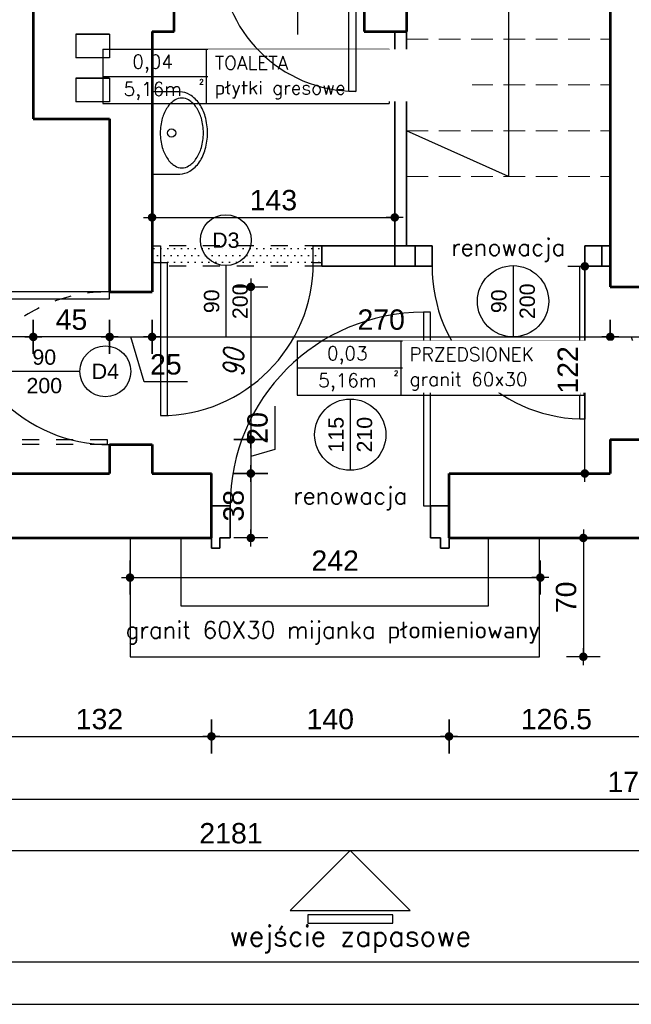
# Model space of a CAD drawing. Header units: millimetres. Extents: x 11979 to 37895, y 18730 to 47884.
# Tile 228 of 256: x 35098 to 35458, y 43412 to 43992. Entities that reach past the tile are written whole.
import ezdxf
from ezdxf.enums import TextEntityAlignment as Align

# ---------------------------------------------------------------- set-up
doc = ezdxf.new("R2010")
doc.units = ezdxf.units.MM
for name, pattern in [('4002', [2, 1, -1]), ('901', [0]), ('DASHED', [19.05, 12.7, -6.35])]:
    doc.linetypes.add(name, pattern=pattern)
for name, color, linetype in [('-LI-WIDOK', 2, 'Continuous'), ('-RAMKA', 2, 'Continuous'), ('-WYMIAR', 8, 'Continuous'), ('_drzwi łuk', 1, 'Continuous'), ('_PROJEKTOWANE', 5, 'Continuous'), ('drzwi łuk', 1, 'Continuous'), ('PROJEKTOWANE', 5, 'Continuous')]:
    doc.layers.add(name, color=color, linetype=linetype)
for name, color, linetype, lineweight in [('-ŚCIANY DZIAŁOWE', 3, 'Continuous', 35), ('-ŚCIANY NOŚNE', 4, 'Continuous', 53), ('CIENKA', 1, '901', 18), ('CIENKA - OPISY', 2, 'Continuous', 25)]:
    doc.layers.add(name, color=color, linetype=linetype, lineweight=lineweight)
doc.layers.add('DO USU', color=7, linetype='Continuous', true_color=0x969696)
doc.layers.add('ISTN. BUD', color=253, linetype='Continuous', true_color=0x828282)
doc.styles.add('ARIAL', font='arial.ttf', dxfattribs={"height": 0.5})
doc.styles.add('DYBY-KURSYWA-0-8-K', font='ROMANS.SHX', dxfattribs={"width": 0.8, "oblique": 15})
doc.styles.add('SIMPLEX', font='simplex')
doc.styles.get("Standard").update_dxf_attribs({"font": 'arial.ttf'})
doc.dimstyles.new('CZA-KROPKA-50', dxfattribs={"dimtxt": 12, "dimasz": 1, "dimexe": 2, "dimexo": 25, "dimgap": 4, "dimtad": 1, "dimdec": 1, "dimrnd": 0.5, "dimzin": 9, "dimdsep": 46, "dimtxsty": 'Standard', "dimblk": 'CZA-KROPKA', "dimblk1": 'CZA-KROPKA', "dimblk2": 'CZA-KROPKA', "dimsah": 1, "dimcen": -20, "dimse1": 1, "dimse2": 1, "dimclrd": 8, "dimclre": 8, "dimclrt": 9, "dimadec": 0, "dimazin": 0, "dimtfac": 1, "dimtdec": 1, "dimtmove": 1, "dimatfit": 3, "dimldrblk": 'CZA-KROPKA', "dimfxl": 1, "dimtolj": 1, "dimtzin": 9, "dimarcsym": 0})
doc.dimstyles.new('PROJ. CZA-KROPKA-50', dxfattribs={"dimtxt": 12, "dimasz": 1, "dimexe": 2, "dimexo": 25, "dimgap": 4, "dimtad": 1, "dimdec": 1, "dimrnd": 0.5, "dimzin": 9, "dimdsep": 46, "dimtxsty": 'DYBY-KURSYWA-0-8-K', "dimblk1": 'CZA-KROPKA', "dimblk2": 'CZA-KROPKA', "dimsah": 1, "dimcen": -20, "dimse1": 1, "dimse2": 1, "dimclrd": 170, "dimclre": 170, "dimclrt": 170, "dimadec": 0, "dimazin": 0, "dimtfac": 1, "dimtdec": 1, "dimtix": 1, "dimtmove": 1, "dimatfit": 3, "dimldrblk": 'CZA-KROPKA', "dimfxl": 0, "dimfxlon": 1, "dimtvp": 8, "dimtolj": 1, "dimtzin": 1, "dimlwd": -1, "dimlwe": -1, "dimarcsym": 0})

# ---------------------------------------------------------------- blocks, each defined once
blk = doc.blocks.new('CZA-KROPKA')
at = {"layer": '-WYMIAR', "linetype": 'ByBlock'}
for p, q in [((0, 10), (0, -10)), ((5, 0), (-5, 0))]:
    blk.add_line(p, q, dxfattribs=at)
at = {"layer": '-WYMIAR', "linetype": 'ByBlock', "const_width": 2.5}
blk.add_lwpolyline([(-1.25, 0, 1), (1.25, 0, 1)], format="xyb", close=True, dxfattribs=at)
blk = doc.blocks.new('*D2703')
at = {"layer": '-LI-WIDOK', "color": 8, "lineweight": -2}
for p, q in [((35151.93, 43804.93), (35174.93, 43804.93)), ((35171.34, 43778.55), (35163.43, 43804.93)), ((35196.82, 43778.55), (35171.34, 43778.55))]:
    blk.add_line(p, q, dxfattribs=at)
at = {"layer": 'Defpoints', "color": 0}
for p in [(35150.93, 43834.43), (35175.93, 43834.43), (35175.93, 43804.93)]:
    blk.add_point(p, dxfattribs=at)
at = {"layer": '-LI-WIDOK', "color": 8, "lineweight": -2, "rotation": 180}
blk.add_blockref('CZA-KROPKA', (35150.93, 43804.93), dxfattribs=at)
at = {"layer": '-LI-WIDOK', "color": 8, "lineweight": -2}
blk.add_blockref('CZA-KROPKA', (35175.93, 43804.93), dxfattribs=at)
at = {"layer": '-LI-WIDOK', "color": 9, "insert": (35184.08, 43788.68), "char_height": 12, "attachment_point": 5}
blk.add_mtext('\\A1;25', dxfattribs=at)
blk = doc.blocks.new('*D2704')
at = {"layer": '-LI-WIDOK', "color": 8, "lineweight": -2}
blk.add_line((35176.93, 43804.94), (35444.93, 43804.94), dxfattribs=at)
at = {"layer": 'Defpoints', "color": 0}
for p in [(35175.93, 43834.44), (35445.93, 43834.54), (35445.93, 43804.94)]:
    blk.add_point(p, dxfattribs=at)
at = {"layer": '-LI-WIDOK', "color": 8, "lineweight": -2, "rotation": 180}
blk.add_blockref('CZA-KROPKA', (35175.93, 43804.94), dxfattribs=at)
at = {"layer": '-LI-WIDOK', "color": 8, "lineweight": -2}
blk.add_blockref('CZA-KROPKA', (35445.93, 43804.94), dxfattribs=at)
at = {"layer": '-LI-WIDOK', "color": 9, "insert": (35310.93, 43815.06), "char_height": 12, "attachment_point": 5}
blk.add_mtext('\\A1;270', dxfattribs=at)
blk = doc.blocks.new('*D2705')
at = {"layer": '-LI-WIDOK', "color": 8, "lineweight": -2}
for p, q in [((35446.93, 43804.93), (35469.93, 43804.93)), ((35466.34, 43778.55), (35458.43, 43804.93)), ((35491.82, 43778.55), (35466.34, 43778.55))]:
    blk.add_line(p, q, dxfattribs=at)
at = {"layer": 'Defpoints', "color": 0}
for p in [(35445.93, 43834.54), (35470.93, 43834.54), (35470.93, 43804.93)]:
    blk.add_point(p, dxfattribs=at)
at = {"layer": '-LI-WIDOK', "color": 8, "lineweight": -2, "rotation": 180}
blk.add_blockref('CZA-KROPKA', (35445.93, 43804.93), dxfattribs=at)
at = {"layer": '-LI-WIDOK', "color": 8, "lineweight": -2}
blk.add_blockref('CZA-KROPKA', (35470.93, 43804.93), dxfattribs=at)
at = {"layer": '-LI-WIDOK', "color": 9, "insert": (35479.08, 43788.68), "char_height": 12, "attachment_point": 5}
blk.add_mtext('\\A1;25', dxfattribs=at)
blk = doc.blocks.new('*D2711')
at = {"layer": 'Defpoints', "color": 0}
for p in [(35175.93, 43834.43), (35175.93, 43744.44), (35234.12, 43744.44)]:
    blk.add_point(p, dxfattribs=at)
at = {"layer": 'PROJEKTOWANE', "color": 170}
blk.add_line((35234.12, 43833.43), (35234.12, 43745.44), dxfattribs=at)
for p, rotation in [((35234.12, 43834.43), 90), ((35234.12, 43744.44), 270)]:
    blk.add_blockref('CZA-KROPKA', p, dxfattribs=dict(at, rotation=rotation))
at = {"layer": 'PROJEKTOWANE', "color": 170, "insert": (35224.07, 43789.43), "char_height": 12, "attachment_point": 5, "rotation": 90, "style": 'DYBY-KURSYWA-0-8-K'}
blk.add_mtext('\\A1;90', dxfattribs=at)
blk = doc.blocks.new('*D2712')
at = {"layer": '-LI-WIDOK', "color": 8, "lineweight": -2}
for p, q in [((35248.25, 43764.02), (35248.25, 43738.67)), ((35234.12, 43743.44), (35234.12, 43725.43)), ((35248.25, 43738.67), (35234.12, 43734.43))]:
    blk.add_line(p, q, dxfattribs=at)
at = {"layer": 'Defpoints', "color": 0}
for p in [(35175.93, 43744.44), (35175.93, 43724.43), (35234.12, 43724.43)]:
    blk.add_point(p, dxfattribs=at)
at = {"layer": '-LI-WIDOK', "color": 8, "lineweight": -2}
for p, rotation in [((35234.12, 43744.44), 90), ((35234.12, 43724.43), 270)]:
    blk.add_blockref('CZA-KROPKA', p, dxfattribs=dict(at, rotation=rotation))
at = {"layer": '-LI-WIDOK', "color": 9, "insert": (35238.12, 43751.35), "char_height": 12, "attachment_point": 5, "rotation": 90}
blk.add_mtext('\\A1;20', dxfattribs=at)
blk = doc.blocks.new('*D2713')
at = {"layer": '-LI-WIDOK', "color": 8, "lineweight": -2}
blk.add_line((35234.12, 43723.43), (35234.12, 43687.43), dxfattribs=at)
at = {"layer": 'Defpoints', "color": 0}
for p in [(35175.93, 43724.43), (35144.93, 43686.43), (35234.12, 43686.43)]:
    blk.add_point(p, dxfattribs=at)
at = {"layer": '-LI-WIDOK', "color": 8, "lineweight": -2}
for p, rotation in [((35234.12, 43724.43), 90), ((35234.12, 43686.43), 270)]:
    blk.add_blockref('CZA-KROPKA', p, dxfattribs=dict(at, rotation=rotation))
at = {"layer": '-LI-WIDOK', "color": 9, "insert": (35223.99, 43705.43), "char_height": 12, "attachment_point": 5, "rotation": 90}
blk.add_mtext('\\A1;38', dxfattribs=at)
blk = doc.blocks.new('*D2741')
at = {"layer": '-LI-WIDOK', "color": 8, "lineweight": -2}
blk.add_line((36466.9, 45107.43), (36466.9, 43687.43), dxfattribs=at)
at = {"layer": 'Defpoints', "color": 0}
for p in [(35203.4, 45108.43), (36312.93, 43686.43), (36466.9, 43686.43)]:
    blk.add_point(p, dxfattribs=at)
at = {"layer": '-LI-WIDOK', "color": 8, "lineweight": -2}
for p, rotation in [((36466.9, 45108.43), 90), ((36466.9, 43686.43), 270)]:
    blk.add_blockref('CZA-KROPKA', p, dxfattribs=dict(at, rotation=rotation))
at = {"layer": '-LI-WIDOK', "color": 9, "insert": (36456.87, 44397.43), "char_height": 12, "attachment_point": 5, "rotation": 90}
blk.add_mtext('\\A1;1422', dxfattribs=at)
blk = doc.blocks.new('*D2762')
at = {"layer": '-LI-WIDOK', "color": 8, "lineweight": -2}
blk.add_line((34613.93, 43532.46), (36311.93, 43532.46), dxfattribs=at)
at = {"layer": 'Defpoints', "color": 0}
for p in [(34612.93, 43960.47), (36312.93, 43636.47), (36312.93, 43532.46)]:
    blk.add_point(p, dxfattribs=at)
at = {"layer": '-LI-WIDOK', "color": 8, "lineweight": -2, "rotation": 180}
blk.add_blockref('CZA-KROPKA', (34612.93, 43532.46), dxfattribs=at)
at = {"layer": '-LI-WIDOK', "color": 8, "lineweight": -2}
blk.add_blockref('CZA-KROPKA', (36312.93, 43532.46), dxfattribs=at)
at = {"layer": '-LI-WIDOK', "color": 9, "insert": (35462.93, 43542.59), "char_height": 12, "attachment_point": 5}
blk.add_mtext('\\A1;1700', dxfattribs=at)
blk = doc.blocks.new('*D2763')
at = {"layer": '-LI-WIDOK', "color": 8, "lineweight": -2}
blk.add_line((34132.93, 43502.2), (36311.93, 43502.2), dxfattribs=at)
at = {"layer": 'Defpoints', "color": 0}
for p in [(34131.93, 43960.47), (36312.93, 43636.47), (36312.93, 43502.2)]:
    blk.add_point(p, dxfattribs=at)
at = {"layer": '-LI-WIDOK', "color": 8, "lineweight": -2, "rotation": 180}
blk.add_blockref('CZA-KROPKA', (34131.93, 43502.2), dxfattribs=at)
at = {"layer": '-LI-WIDOK', "color": 8, "lineweight": -2}
blk.add_blockref('CZA-KROPKA', (36312.93, 43502.2), dxfattribs=at)
at = {"layer": '-LI-WIDOK', "color": 9, "insert": (35222.43, 43512.33), "char_height": 12, "attachment_point": 5}
blk.add_mtext('\\A1;2181', dxfattribs=at)
blk = doc.blocks.new('*D2764')
at = {"layer": '-LI-WIDOK', "color": 8, "lineweight": -2}
blk.add_line((35104.93, 43804.93), (34651.93, 43804.93), dxfattribs=at)
at = {"layer": 'Defpoints', "color": 0}
for p in [(34650.93, 43933.43), (34650.93, 43804.93), (35105.93, 43804.93)]:
    blk.add_point(p, dxfattribs=at)
at = {"layer": '-LI-WIDOK', "color": 8, "lineweight": -2, "rotation": 180}
blk.add_blockref('CZA-KROPKA', (34650.93, 43804.93), dxfattribs=at)
at = {"layer": '-LI-WIDOK', "color": 8, "lineweight": -2}
blk.add_blockref('CZA-KROPKA', (35105.93, 43804.93), dxfattribs=at)
at = {"layer": '-LI-WIDOK', "color": 9, "insert": (34878.43, 43815.03), "char_height": 12, "attachment_point": 5}
blk.add_mtext('\\A1;455', dxfattribs=at)
blk = doc.blocks.new('*D2783')
at = {"layer": '-LI-WIDOK', "color": 8, "lineweight": -2}
blk.add_line((35149.93, 43804.93), (35106.93, 43804.93), dxfattribs=at)
at = {"layer": 'Defpoints', "color": 0}
for p in [(35105.93, 43933.43), (35150.93, 43933.43), (35105.93, 43804.93)]:
    blk.add_point(p, dxfattribs=at)
at = {"layer": '-LI-WIDOK', "color": 8, "lineweight": -2, "rotation": 180}
blk.add_blockref('CZA-KROPKA', (35105.93, 43804.93), dxfattribs=at)
at = {"layer": '-LI-WIDOK', "color": 8, "lineweight": -2}
blk.add_blockref('CZA-KROPKA', (35150.93, 43804.93), dxfattribs=at)
at = {"layer": '-LI-WIDOK', "color": 9, "insert": (35128.43, 43815.03), "char_height": 12, "attachment_point": 5}
blk.add_mtext('\\A1;45', dxfattribs=at)
blk = doc.blocks.new('*D2795')
at = {"layer": 'Defpoints', "color": 0}
for p in [(35430.93, 43846.55), (35445.93, 43846.55), (35445.93, 43724.43)]:
    blk.add_point(p, dxfattribs=at)
at = {"layer": 'PROJEKTOWANE', "color": 8, "lineweight": -2}
blk.add_line((35430.93, 43725.43), (35430.93, 43845.55), dxfattribs=at)
for p, rotation in [((35430.93, 43846.55), 90), ((35430.93, 43724.43), 270)]:
    blk.add_blockref('CZA-KROPKA', p, dxfattribs=dict(at, rotation=rotation))
at = {"layer": 'PROJEKTOWANE', "color": 9, "insert": (35420.9, 43785.49), "char_height": 12, "attachment_point": 5, "rotation": 90, "bg_fill": 3, "box_fill_scale": 1.1, "bg_fill_color": 257, "bg_fill_transparency": 0}
blk.add_mtext('\\A1;122', dxfattribs=at)
blk = doc.blocks.new('*D2796')
at = {"layer": 'Defpoints', "color": 0}
for p in [(35318.93, 43875.35), (35318.93, 43846.54), (35175.93, 43834.43)]:
    blk.add_point(p, dxfattribs=at)
at = {"layer": 'PROJEKTOWANE', "color": 8, "lineweight": -2}
blk.add_line((35176.93, 43875.35), (35317.93, 43875.35), dxfattribs=at)
at = {"layer": 'PROJEKTOWANE', "color": 8, "lineweight": -2, "rotation": 180}
blk.add_blockref('CZA-KROPKA', (35175.93, 43875.35), dxfattribs=at)
at = {"layer": 'PROJEKTOWANE', "color": 8, "lineweight": -2}
blk.add_blockref('CZA-KROPKA', (35318.93, 43875.35), dxfattribs=at)
at = {"layer": 'PROJEKTOWANE', "color": 9, "insert": (35247.43, 43885.48), "char_height": 12, "attachment_point": 5, "bg_fill": 3, "box_fill_scale": 1.1, "bg_fill_color": 257, "bg_fill_transparency": 0}
blk.add_mtext('\\A1;143', dxfattribs=at)
blk = doc.blocks.new('*D2541')
at = {"layer": '_PROJEKTOWANE', "color": 8, "lineweight": -2}
blk.add_line((35430.06, 43685.43), (35430.06, 43617.43), dxfattribs=at)
at = {"layer": 'Defpoints', "color": 0}
for p in [(35404.21, 43686.43), (35404.21, 43616.43), (35430.06, 43616.43)]:
    blk.add_point(p, dxfattribs=at)
at = {"layer": '_PROJEKTOWANE', "color": 8, "lineweight": -2}
for p, rotation in [((35430.06, 43686.43), 90), ((35430.06, 43616.43), 270)]:
    blk.add_blockref('CZA-KROPKA', p, dxfattribs=dict(at, rotation=rotation))
at = {"layer": '_PROJEKTOWANE', "color": 9, "insert": (35419.94, 43651.43), "char_height": 12, "attachment_point": 5, "rotation": 90}
blk.add_mtext('\\A1;70', dxfattribs=at)
blk = doc.blocks.new('rfterfa')
at = {"layer": 'PROJEKTOWANE'}
for p, q in [((13868.74, 23896.51), (13868.74, 23880.18)), ((13917.14, 23896.51), (13868.74, 23896.51)), ((13917.14, 23880.18), (13917.14, 23896.51))]:
    blk.add_line(p, q, dxfattribs=at)
blk.add_lwpolyline([(13913.51, 23878.97, 0.138474), (13912.38, 23882.95, 0.107069), (13908.02, 23887.51, 0.080452), (13901.58, 23890.49, 0.068264), (13892.94, 23891.67, 0.068264), (13884.29, 23890.49, 0.080452), (13877.86, 23887.51, 0.107069), (13873.49, 23882.95, 0.138474), (13872.37, 23878.97, 0.138474), (13873.49, 23874.98, 0.107069), (13877.86, 23870.43, 0.080452), (13884.29, 23867.45, 0.068264), (13892.94, 23866.26, 0.068264), (13901.58, 23867.45, 0.080452), (13908.02, 23870.43, 0.107069), (13912.38, 23874.98, 0.138474)], format="xyb", close=True, dxfattribs=at)
blk.add_lwpolyline([(13868.74, 23880.18, 0.138474), (13870.4, 23874.3, 0.107069), (13875.83, 23868.63, 0.080452), (13883.32, 23865.16, 0.068264), (13892.94, 23863.84, 0.068264), (13902.56, 23865.16, 0.080452), (13910.05, 23868.63, 0.107069), (13915.48, 23874.3, 0.138474), (13917.14, 23880.18, 0.138474)], format="xyb", dxfattribs=at)
blk.add_circle((13892.94, 23885.02), 2.42, dxfattribs=at)
blk = doc.blocks.new('RAMAMAMA')
at = {"layer": '-RAMKA', "color": 2}
blk.add_line((11539.16, 25681.74), (14889.16, 25681.74), dxfattribs=at)
at = {"layer": '-RAMKA', "color": 8}
blk.add_line((11414.16, 25656.74), (14914.16, 25656.74), dxfattribs=at)
blk = doc.blocks.new('*D2660')
at = {"layer": '_PROJEKTOWANE', "color": 8, "lineweight": -2}
blk.add_line((35079.93, 43569.48), (35209.93, 43569.48), dxfattribs=at)
at = {"layer": 'Defpoints', "color": 0}
for p in [(35078.93, 43686.43), (35210.93, 43686.43), (35210.93, 43569.48)]:
    blk.add_point(p, dxfattribs=at)
at = {"layer": '_PROJEKTOWANE', "color": 8, "lineweight": -2, "rotation": 180}
blk.add_blockref('CZA-KROPKA', (35078.93, 43569.48), dxfattribs=at)
at = {"layer": '_PROJEKTOWANE', "color": 8, "lineweight": -2}
blk.add_blockref('CZA-KROPKA', (35210.93, 43569.48), dxfattribs=at)
at = {"layer": '_PROJEKTOWANE', "color": 9, "insert": (35144.93, 43579.61), "char_height": 12, "attachment_point": 5}
blk.add_mtext('\\A1;132', dxfattribs=at)
blk = doc.blocks.new('*D2661')
at = {"layer": '_PROJEKTOWANE', "color": 8, "lineweight": -2}
blk.add_line((35211.93, 43569.48), (35349.93, 43569.48), dxfattribs=at)
at = {"layer": 'Defpoints', "color": 0}
for p in [(35210.93, 43686.43), (35350.93, 43686.43), (35350.93, 43569.48)]:
    blk.add_point(p, dxfattribs=at)
at = {"layer": '_PROJEKTOWANE', "color": 8, "lineweight": -2, "rotation": 180}
blk.add_blockref('CZA-KROPKA', (35210.93, 43569.48), dxfattribs=at)
at = {"layer": '_PROJEKTOWANE', "color": 8, "lineweight": -2}
blk.add_blockref('CZA-KROPKA', (35350.93, 43569.48), dxfattribs=at)
at = {"layer": '_PROJEKTOWANE', "color": 9, "insert": (35280.93, 43579.61), "char_height": 12, "attachment_point": 5}
blk.add_mtext('\\A1;140', dxfattribs=at)
blk = doc.blocks.new('*D2662')
at = {"layer": '_PROJEKTOWANE', "color": 8, "lineweight": -2}
blk.add_line((35351.93, 43569.48), (35476.43, 43569.48), dxfattribs=at)
at = {"layer": 'Defpoints', "color": 0}
for p in [(35350.93, 43686.43), (35477.43, 43686.43), (35477.43, 43569.48)]:
    blk.add_point(p, dxfattribs=at)
at = {"layer": '_PROJEKTOWANE', "color": 8, "lineweight": -2, "rotation": 180}
blk.add_blockref('CZA-KROPKA', (35350.93, 43569.48), dxfattribs=at)
at = {"layer": '_PROJEKTOWANE', "color": 8, "lineweight": -2}
blk.add_blockref('CZA-KROPKA', (35477.43, 43569.48), dxfattribs=at)
at = {"layer": '_PROJEKTOWANE', "color": 9, "insert": (35414.18, 43579.61), "char_height": 12, "attachment_point": 5}
blk.add_mtext('\\A1;126.5', dxfattribs=at)

msp = doc.modelspace()

# ---------------------------------------------------------------- linework, layer by layer
at = {"layer": '-LI-WIDOK'}
for p, q in [((35130.93, 43983.43), (35150.93, 43983.43)), ((35150.93, 43983.43), (35130.93, 43983.43)), ((35130.93, 43983.43), (35130.93, 43969.43)), ((35150.93, 43983.43), (35150.93, 43969.43)), ((35150.93, 43969.43), (35130.93, 43969.43)), ((35130.93, 43957.43), (35150.93, 43957.43)), ((35150.93, 43957.43), (35130.93, 43957.43)), ((35130.93, 43957.43), (35130.93, 43943.43)), ((35150.93, 43957.43), (35150.93, 43943.43)), ((35150.93, 43943.43), (35130.93, 43943.43)), ((35427.93, 43756.55), (35427.93, 43846.55)), ((35427.93, 43846.55), (35430.93, 43846.55)), ((35430.93, 43846.55), (35430.93, 43766.55)), ((35430.93, 43846.55), (35430.93, 43756.55)), ((35339.93, 43819.43), (35335.93, 43819.43)), ((35335.93, 43819.43), (35335.93, 43705.43)), ((35339.93, 43705.43), (35339.93, 43819.36)), ((35430.93, 43756.55), (35427.93, 43756.55)), ((35335.93, 43705.43), (35339.93, 43705.43))]:
    msp.add_line(p, q, dxfattribs=at)
for points in [[(35162.93, 43686.43), (35162.93, 43616.43), (35404.21, 43616.43), (35404.21, 43686.43)], [(35192.93, 43686.43), (35192.93, 43646.43), (35374.21, 43646.43), (35374.21, 43686.43)]]:
    msp.add_lwpolyline(points, dxfattribs=at)
for points in [[(35292.71, 43502.25), (35257.36, 43466.89), (35328.07, 43466.89), (35328.07, 43466.89)], [(35267.71, 43459.39), (35317.71, 43459.39), (35317.71, 43464.39), (35267.71, 43464.39)]]:
    msp.add_lwpolyline(points, close=True, dxfattribs=at)
at = {"layer": '-ŚCIANY DZIAŁOWE'}
for p, q in [((35318.93, 43984.93), (35318.93, 43846.54)), ((35325.93, 43984.93), (35325.93, 43858.55)), ((35275.93, 43858.55), (35340.92, 43858.55)), ((35330.92, 43846.54), (35330.92, 43858.55)), ((35340.92, 43846.54), (35340.92, 43858.55)), ((35430.93, 43858.55), (35445.93, 43858.55)), ((35430.93, 43846.55), (35430.93, 43858.55)), ((35440.93, 43846.55), (35440.93, 43858.55)), ((35275.93, 43846.54), (35340.92, 43846.54)), ((35430.93, 43846.55), (35445.93, 43846.55)), ((35221.93, 43705.43), (35210.93, 43705.43)), ((35221.93, 43686.43), (35221.93, 43705.43)), ((35339.93, 43686.43), (35339.93, 43705.43)), ((35339.93, 43705.43), (35350.93, 43705.43)), ((35210.93, 43686.43), (35210.93, 43680.43)), ((35215.93, 43680.43), (35215.93, 43686.43)), ((35215.93, 43686.43), (35221.93, 43686.43)), ((35345.93, 43686.43), (35339.93, 43686.43)), ((35345.93, 43680.43), (35345.93, 43686.43)), ((35350.93, 43686.43), (35350.93, 43680.43)), ((35210.93, 43680.43), (35215.93, 43680.43)), ((35350.93, 43680.43), (35345.93, 43680.43))]:
    msp.add_line(p, q, dxfattribs=at)
at = {"layer": '-ŚCIANY NOŚNE'}
for p, q in [((35445.93, 44112.43), (35445.93, 43834.54)), ((35188.93, 43984.93), (35188.93, 44092.43)), ((35300.93, 44092.43), (35300.93, 43984.93)), ((35325.93, 44092.43), (35325.93, 43984.93)), ((35105.93, 44085.43), (35105.93, 43933.43)), ((35175.93, 43984.93), (35175.93, 43831.44)), ((35175.93, 43984.93), (35188.93, 43984.93)), ((35300.93, 43984.93), (35325.93, 43984.93)), ((35105.93, 43933.43), (35150.93, 43933.43)), ((35150.93, 43933.43), (35150.93, 43831.44)), ((35445.93, 43834.54), (35470.93, 43834.54)), ((35150.93, 43831.44), (35175.93, 43831.44)), ((35150.93, 43741.44), (35150.93, 43724.43)), ((35150.93, 43741.44), (35175.93, 43741.44)), ((35175.93, 43741.44), (35175.93, 43724.43)), ((35445.93, 43744.54), (35445.93, 43724.43)), ((35445.93, 43744.54), (35470.93, 43744.54)), ((35078.93, 43724.43), (35150.93, 43724.43)), ((35175.93, 43724.43), (35210.93, 43724.43)), ((35210.93, 43686.43), (35210.93, 43724.43)), ((35350.93, 43724.43), (35445.93, 43724.43)), ((35350.93, 43686.43), (35350.93, 43724.43)), ((35078.93, 43686.43), (35210.93, 43686.43)), ((35350.93, 43686.43), (35477.43, 43686.43))]:
    msp.add_line(p, q, dxfattribs=at)
at = {"layer": '_drzwi łuk'}
for centre, radius, start, end in [((35430.93, 43846.55), 90.01, 180.00234, 268.08841), ((35335.93, 43705.43), 114, 90, 180)]:
    msp.add_arc(centre, radius, start, end, dxfattribs=at)
at = {"layer": 'CIENKA', "linetype": 'DASHED'}
for p, q in [((35325.93, 43980.43), (35445.93, 43980.43)), ((35325.93, 43953.43), (35445.93, 43953.43)), ((35325.93, 43926.43), (35445.93, 43926.43)), ((35325.93, 43899.43), (35445.93, 43899.43))]:
    msp.add_line(p, q, dxfattribs=at)
at = {"layer": 'CIENKA - OPISY'}
for p, q in [((35385.93, 44034.43), (35385.93, 43899.43)), ((35385.93, 43899.43), (35325.93, 43926.43))]:
    msp.add_line(p, q, dxfattribs=at)
at = {"layer": 'DO USU', "linetype": '4002', "ltscale": 10}
for p, q in [((35059.43, 43744.43), (35149.43, 43744.43)), ((35149.43, 43741.43), (35059.43, 43741.43)), ((35149.43, 43741.43), (35069.43, 43741.43)), ((35149.43, 43744.43), (35149.43, 43741.43))]:
    msp.add_line(p, q, dxfattribs=at)
msp.add_arc((35149.45, 43741.42), 90.03, 90.97141, 178.08249, dxfattribs=at)
at = {"layer": 'drzwi łuk', "ltscale": 0.5}
for p, q in [((35146.82, 43974.46), (35315.67, 43974.46)), ((35146.82, 43974.46), (35146.82, 43942.46)), ((35207.89, 43974.46), (35207.89, 43942.46)), ((35315.67, 43974.46), (35315.67, 43942.46)), ((35146.82, 43958.46), (35315.67, 43958.46)), ((35146.82, 43942.46), (35315.67, 43942.46)), ((35261.51, 43802.67), (35261.51, 43770.67)), ((35322.58, 43802.67), (35322.58, 43770.67))]:
    msp.add_line(p, q, dxfattribs=at)
at = {"layer": 'PROJEKTOWANE'}
for p, q in [((35261.61, 44025.11), (35261.61, 43983.11)), ((35388.63, 43846.94), (35388.63, 43804.94)), ((35133.41, 43784.63), (35091.41, 43784.63)), ((35292.71, 43768.31), (35292.71, 43726.31))]:
    msp.add_line(p, q, dxfattribs=at)
msp.add_lwpolyline([(35150.93, 43827.44), (35150.93, 43831.44), (35060.93, 43831.44), (35060.93, 43827.44)], close=True, dxfattribs=at)
for centre, radius in [((35388.63, 43825.94), 21), ((35148.41, 43784.63), 15), ((35292.71, 43747.31), 21)]:
    msp.add_circle(centre, radius, dxfattribs=at)
msp.add_arc((35150.93, 43831.44), 90, 180, 270, dxfattribs=at)

# ---------------------------------------------------------------- block references
at = {"rotation": 90}
msp.add_blockref('rfterfa', (59072.44, 30032.2), dxfattribs=at)

# ---------------------------------------------------------------- texts
at = {"layer": '-LI-WIDOK', "style": 'SIMPLEX'}
for s, height, p in [('0,04', 8, (35176.29, 43967.1)), ('5,16m', 8, (35176.29, 43951.1)), ('2', 3, (35205.05, 43955.3)), ('0,03', 8, (35290.97, 43795.31)), ('5,16m', 8, (35290.97, 43779.31)), ('2', 3, (35319.73, 43783.51)), ('wejście zapasowe', 12, (35292.71, 43451.89))]:
    msp.add_text(s, height=height, dxfattribs=at).set_placement(p, align=Align.MIDDLE_CENTER)
at = {"layer": 'PROJEKTOWANE'}
for s, height, style, p in [('renowacja', 10, 'SIMPLEX', (35385.81, 43857.8)), ('90', 9, 'ARIAL', (35112.41, 43793.03)), ('D4', 9, 'ARIAL', (35148.41, 43784.63)), ('200', 9, 'ARIAL', (35112.41, 43776.24)), ('renowacja', 10, 'SIMPLEX', (35292.71, 43711.31)), ('granit 60X30 mijanka płomieniowany', 10, 'SIMPLEX', (35282.49, 43632.2))]:
    msp.add_text(s, height=height, dxfattribs=dict(at, style=style)).set_placement(p, align=Align.MIDDLE_CENTER)
at = {"layer": 'PROJEKTOWANE', "style": 'ARIAL'}
for s, p in [('90', (35380.23, 43825.94)), ('200', (35397.01, 43825.94)), ('115', (35284.31, 43747.31)), ('210', (35301.1, 43747.31))]:
    msp.add_text(s, height=9, rotation=90, dxfattribs=at).set_placement(p, align=Align.MIDDLE_CENTER)

# ---------------------------------------------------------------- dimensions: what is measured, and where the dimension line sits
at = {"layer": '-LI-WIDOK'}
for base, p1, p2, picture, middle in [((36466.9, 43686.43), (35203.4, 45108.43), (36312.93, 43686.43), '*D2741', (36456.87, 44397.43)), ((35234.12, 43724.43), (35175.93, 43744.44), (35175.93, 43724.43), '*D2712', (35238.12, 43742.67)), ((35234.12, 43686.43), (35175.93, 43724.43), (35144.93, 43686.43), '*D2713', (35223.99, 43705.43))]:
    dim = msp.add_linear_dim(base=base, p1=p1, p2=p2, angle=90, dimstyle='CZA-KROPKA-50', override={"dimfxl": 0, "dimfxlon": 1}, dxfattribs=at)
    dim.commit()
    dim.dimension.update_dxf_attribs({"geometry": picture, "text_midpoint": middle})
for base, p1, p2, picture, middle in [((36312.93, 43502.2), (34131.93, 43960.47), (36312.93, 43636.47), '*D2763', (35222.43, 43512.33)), ((36312.93, 43532.46), (34612.93, 43960.47), (36312.93, 43636.47), '*D2762', (35462.93, 43542.59)), ((34650.93, 43804.93), (35105.93, 43804.93), (34650.93, 43933.43), '*D2764', (34878.43, 43815.03)), ((35105.93, 43804.93), (35150.93, 43933.43), (35105.93, 43933.43), '*D2783', (35128.43, 43815.03)), ((35175.93, 43804.93), (35150.93, 43834.43), (35175.93, 43834.43), '*D2703', (35175.34, 43788.68)), ((35445.93, 43804.94), (35175.93, 43834.44), (35445.93, 43834.54), '*D2704', (35310.93, 43815.06)), ((35470.93, 43804.93), (35445.93, 43834.54), (35470.93, 43834.54), '*D2705', (35470.34, 43788.68))]:
    dim = msp.add_linear_dim(base=base, p1=p1, p2=p2, dimstyle='CZA-KROPKA-50', override={"dimfxl": 0, "dimfxlon": 1}, dxfattribs=at)
    dim.commit()
    dim.dimension.update_dxf_attribs({"geometry": picture, "text_midpoint": middle})
at = {"layer": '_PROJEKTOWANE'}
dim = msp.add_linear_dim(base=(35430.06, 43616.43), p1=(35404.21, 43686.43), p2=(35404.21, 43616.43), angle=90, dimstyle='CZA-KROPKA-50', override={"dimblk": 'CZA-KROPKA', "dimblk1": 'CZA-KROPKA', "dimblk2": 'CZA-KROPKA'}, dxfattribs=at)
dim.commit()
dim.dimension.update_dxf_attribs({"geometry": '*D2541', "text_midpoint": (35419.94, 43651.43)})
for base, p1, p2, picture, middle in [((35210.93, 43569.48), (35078.93, 43686.43), (35210.93, 43686.43), '*D2660', (35144.93, 43579.61)), ((35350.93, 43569.48), (35210.93, 43686.43), (35350.93, 43686.43), '*D2661', (35280.93, 43579.61)), ((35477.43, 43569.48), (35350.93, 43686.43), (35477.43, 43686.43), '*D2662', (35414.18, 43579.61))]:
    dim = msp.add_linear_dim(base=base, p1=p1, p2=p2, dimstyle='CZA-KROPKA-50', dxfattribs=at)
    dim.commit()
    dim.dimension.update_dxf_attribs({"geometry": picture, "text_midpoint": middle})
msp.add_linear_dim(base=(35404.71, 43663.07), p1=(35162.93, 43616.43), p2=(35404.71, 43616.43), dimstyle='CZA-KROPKA-50', override={"dimblk": 'CZA-KROPKA', "dimblk1": 'CZA-KROPKA', "dimblk2": 'CZA-KROPKA'}, dxfattribs=at).render()
at = {"layer": 'PROJEKTOWANE'}
dim = msp.add_linear_dim(base=(35234.12, 43744.44), p1=(35175.93, 43834.43), p2=(35175.93, 43744.44), angle=90, dimstyle='PROJ. CZA-KROPKA-50', override={"dimblk1": 'CZA-KROPKA', "dimblk2": 'CZA-KROPKA'}, dxfattribs=at)
dim.commit()
dim.dimension.update_dxf_attribs({"geometry": '*D2711', "text_midpoint": (35224.07, 43789.43)})

# ---------------------------------------------------------------- next in the draw order: texts
at = {"layer": '-LI-WIDOK', "insert": (35212.89, 43966.46), "char_height": 8, "width": 147.6436, "attachment_point": 4, "style": 'SIMPLEX', "bg_fill": 2}
msp.add_mtext('TOALETA', dxfattribs=at)
at = {"layer": 'PROJEKTOWANE', "insert": (35212.89, 43950.46), "char_height": 8, "width": 147.6436, "attachment_point": 4, "style": 'SIMPLEX', "bg_fill": 2}
msp.add_mtext('płytki gresowe', dxfattribs=at)

# ---------------------------------------------------------------- next in the draw order: dimensions: what is measured, and where the dimension line sits
at = {"layer": 'PROJEKTOWANE'}
dim = msp.add_linear_dim(base=(35318.93, 43875.35), p1=(35175.93, 43834.43), p2=(35318.93, 43846.54), dimstyle='CZA-KROPKA-50', override={"dimfxl": 0, "dimfxlon": 1, "dimtfill": 1}, dxfattribs=at)
dim.commit()
dim.dimension.update_dxf_attribs({"geometry": '*D2796', "text_midpoint": (35247.43, 43885.48)})
dim = msp.add_linear_dim(base=(35430.93, 43846.55), p1=(35445.93, 43724.43), p2=(35445.93, 43846.55), angle=90, dimstyle='CZA-KROPKA-50', override={"dimfxl": 0, "dimfxlon": 1, "dimtfill": 1}, dxfattribs=at)
dim.commit()
dim.dimension.update_dxf_attribs({"geometry": '*D2795', "text_midpoint": (35420.9, 43785.49)})

# ---------------------------------------------------------------- next in the draw order: hatches: boundary and pattern name
at = {"layer": 'ISTN. BUD'}
h = msp.add_hatch(dxfattribs=at)
h.set_pattern_fill('DOTS', color=256, scale=2.55)
h.set_pattern_definition([(0, (22316.1314, 20126.9158), (2.0240625, 4.048125), [0, -4.048125])])
h.paths.add_polyline_path([(35175.93, 43846.54), (35175.93, 43858.55), (35275.92, 43858.55), (35275.92, 43846.54)])

# ---------------------------------------------------------------- next in the draw order: linework, layer by layer
at = {"layer": '-ŚCIANY DZIAŁOWE'}
for p, q in [((35275.93, 43858.55), (35275.93, 43846.54)), ((35340.92, 43858.55), (35325.93, 43858.55)), ((35340.92, 43846.54), (35318.93, 43846.54))]:
    msp.add_line(p, q, dxfattribs=at)
at = {"layer": 'DO USU', "linetype": '4002', "ltscale": 10}
for p, q in [((35275.93, 43858.55), (35175.93, 43858.55)), ((35275.93, 43846.54), (35175.93, 43846.54))]:
    msp.add_line(p, q, dxfattribs=at)
at = {"layer": 'drzwi łuk', "ltscale": 0.5}
for p, q in [((35261.51, 43802.67), (35430.35, 43802.67)), ((35430.35, 43802.67), (35430.35, 43770.67)), ((35261.51, 43786.67), (35430.35, 43786.67)), ((35261.51, 43770.67), (35430.35, 43770.67))]:
    msp.add_line(p, q, dxfattribs=at)
at = {"layer": 'PROJEKTOWANE'}
msp.add_line((35219.39, 43846.94), (35219.39, 43804.94), dxfattribs=at)
for points in [[(35291.93, 44029.66), (35295.93, 44029.66), (35295.93, 43949.66), (35291.93, 43949.66)], [(35175.93, 43858.55), (35180.93, 43858.55), (35180.93, 43848.55), (35175.93, 43848.55)], [(35270.93, 43858.55), (35275.93, 43858.55), (35275.93, 43848.55), (35270.93, 43848.55)], [(35184.93, 43848.55), (35180.93, 43848.55), (35180.93, 43758.55), (35184.93, 43758.55)]]:
    msp.add_lwpolyline(points, close=True, dxfattribs=at)
msp.add_circle((35219.39, 43861.94), 15, dxfattribs=at)
for centre, radius, start, end in [((35295.93, 44029.66), 80, 180, 270), ((35180.93, 43848.55), 90, 270, 0)]:
    msp.add_arc(centre, radius, start, end, dxfattribs=at)

# ---------------------------------------------------------------- next in the draw order: texts
at = {"layer": 'PROJEKTOWANE', "style": 'ARIAL'}
msp.add_text('D3', height=9, dxfattribs=at).set_placement((35219.39, 43861.94), align=Align.MIDDLE_CENTER)
for s, p in [('90', (35210.99, 43825.94)), ('200', (35227.78, 43825.94))]:
    msp.add_text(s, height=9, rotation=90, dxfattribs=at).set_placement(p, align=Align.MIDDLE_CENTER)

# ---------------------------------------------------------------- next in the draw order: texts
at = {"layer": '-LI-WIDOK', "insert": (35327.58, 43794.67), "char_height": 8, "width": 147.6436, "attachment_point": 4, "style": 'SIMPLEX', "bg_fill": 2}
msp.add_mtext('PRZEDSIONEK', dxfattribs=at)
at = {"layer": 'PROJEKTOWANE', "insert": (35327.58, 43778.67), "char_height": 8, "width": 147.6436, "attachment_point": 4, "style": 'SIMPLEX', "bg_fill": 2}
msp.add_mtext('granit 60x30', dxfattribs=at)

# ---------------------------------------------------------------- next in the draw order: block references
at = {"layer": '_PROJEKTOWANE'}
msp.add_blockref('RAMAMAMA', (22326.88, 17754.84), dxfattribs=at)

doc.saveas('drawing.dxf')
